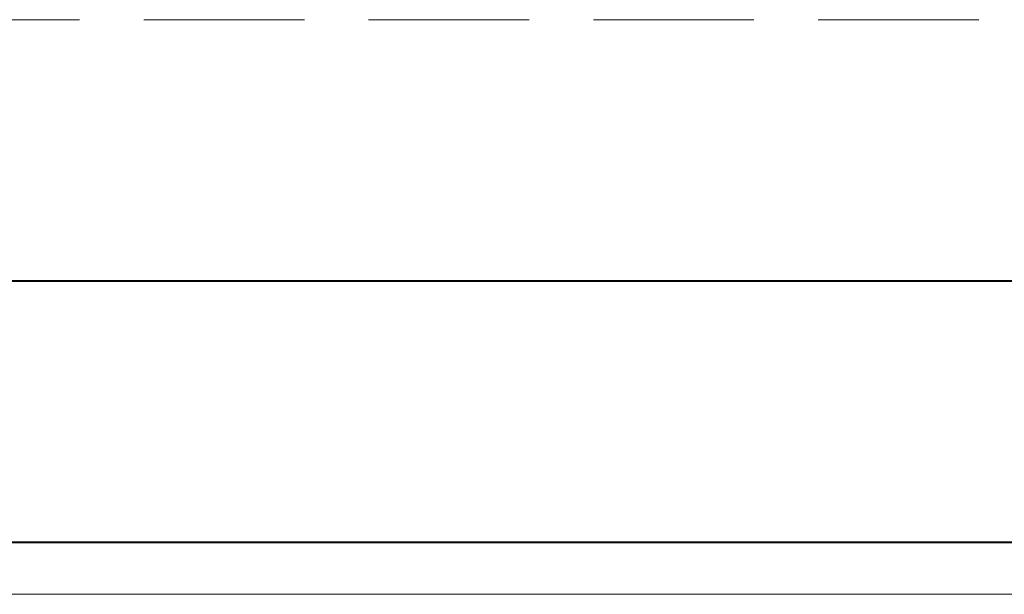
# Paper-space layout 'Layout1' of a CAD drawing. Extents: x 0 to 39.3, y 0 to 22.
# Tile 122 of 131: x 6 to 7.9, y 20.9 to 22. Entities that reach past the tile are written whole.
import ezdxf

# ---------------------------------------------------------------- set-up
doc = ezdxf.new("R2010")
doc.units = 0
doc.header["$MEASUREMENT"] = 0
doc.linetypes.add('DGN Style 3', pattern=[0.429961, 0.307115, -0.122846])
doc.layers.add('SH_Border', color=7, linetype='Continuous', lineweight=40)
doc.layers.add('SH_Data', color=7, linetype='Continuous', lineweight=0)
doc.layers.add('SH_Cut_Line', color=7, linetype='DGN Style 3', lineweight=0, plot=False)

# ---------------------------------------------------------------- blocks, each defined once
blk = doc.blocks.new('BORDER_1')
at = {"layer": 'SH_Border', "color": 7, "linetype": 'Continuous', "lineweight": 40, "flags": 128}
blk.add_lwpolyline([(1.5, 21.5), (33.5, 21.5), (33.5, 0.5), (1.5, 0.5)], close=True, dxfattribs=at)
at = {"layer": 'SH_Cut_Line', "color": 7, "linetype": 'DGN Style 3', "lineweight": 0, "flags": 128}
blk.add_lwpolyline([(0, 0), (34, 0), (34, 22), (0, 22)], close=True, dxfattribs=at)

psp = doc.layouts.get("Layout1")

# ---------------------------------------------------------------- linework, layer by layer
at = {"layer": 'SH_Data', "color": 7, "linetype": 'Continuous', "lineweight": 40}
psp.add_line((2, 21), (9, 21), dxfattribs=at)
at = {"layer": 'SH_Data', "color": 7, "linetype": 'Continuous', "lineweight": 0}
psp.add_line((2.1, 20.9), (8.9, 20.9), dxfattribs=at)

# ---------------------------------------------------------------- block references
at = {"layer": 'SH_Cut_Line', "color": 7, "linetype": 'DGN Style 3', "lineweight": 0}
psp.add_blockref('BORDER_1', (0, 0), dxfattribs=at)

doc.saveas('drawing.dxf')
